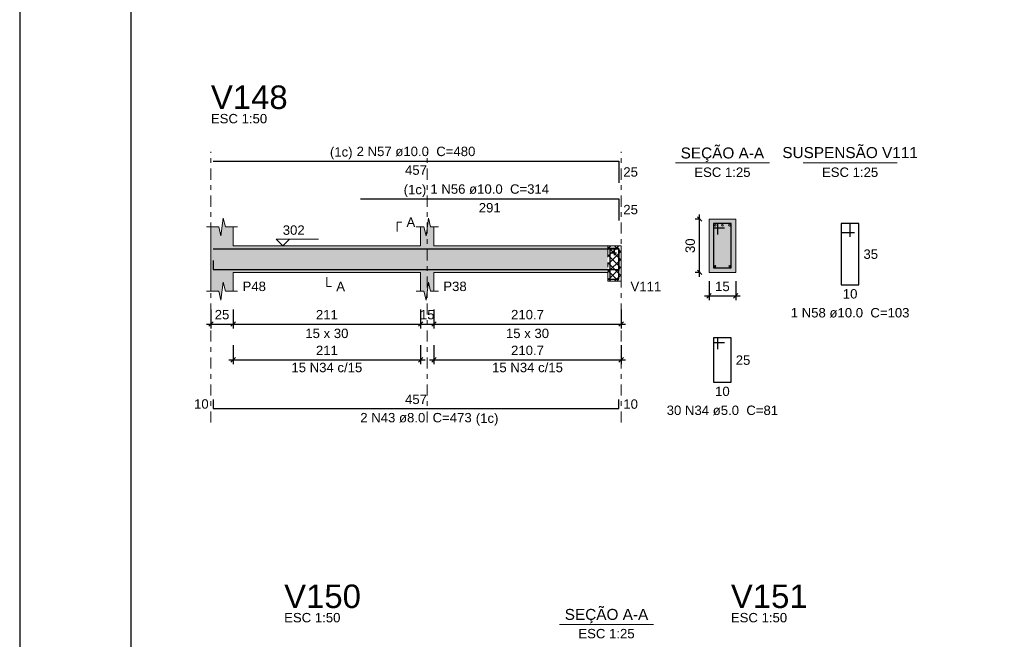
# Model space of a CAD drawing. Header units: millimetres. Extents: x 0 to 84.1, y 0 to 59.4.
# Tile 4 of 9: x 0 to 22.2, y 31.5 to 45.4. Entities that reach past the tile are written whole.
import ezdxf

# ---------------------------------------------------------------- set-up
doc = ezdxf.new("R2010")
doc.units = ezdxf.units.MM
doc.header["$MEASUREMENT"] = 0
doc.linetypes.add('DASHDOT', pattern=[2.54, 1.27, -0.635, 0, -0.635])
doc.linetypes.add('NULL', pattern=[0])
doc.layers.get('0').update_dxf_attribs({"lineweight": 18})
for name, color, linetype, lineweight in [('Descrição da armadura', 7, 'Continuous', 0), ('DT-Barras na forma', 2, 'Continuous', 30), ('DT-Barras no corte', 5, 'Continuous', 5), ('DT-Barras rebatidas', 2, 'Continuous', 30), ('DT-Cotas', 9, 'Continuous', 5), ('DT-Forma', 5, 'Continuous', 5), ('DT-Hachura forma vigas', 254, 'Continuous', 5), ('DT-Hachura intersecção vigas', 9, 'Continuous', 5), ('DT-Hachura seção vigas', 254, 'Continuous', 5), ('DT-Pontilhado', 9, 'DASHDOT', 5), ('DT-Textos', 7, 'Continuous', 5), ('DT-Título', 3, 'Continuous', 20), ('Textos armaduras', 7, 'Continuous', 0)]:
    doc.layers.add(name, color=color, linetype=linetype, lineweight=lineweight)
doc.layers.add('SEDUC_MARF', color=1, linetype='Continuous')
doc.layers.add('SEDUC_MARGG', color=7, linetype='Continuous')
doc.styles.add('Arial', font='txt')
doc.dimstyles.new('UM_25.000000', dxfattribs={"dimtxt": 0.18, "dimasz": 0.1, "dimexe": 0.1, "dimexo": 0.2, "dimgap": 0, "dimtad": 1, "dimtih": 1, "dimtoh": 1, "dimdec": 1, "dimlfac": 25, "dimzin": 0, "dimdsep": 46, "dimtxsty": 'Standard', "dimcen": 0.09, "dimdle": 0.1, "dimadec": 1, "dimazin": 2, "dimtfac": 1, "dimtdec": 4, "dimtofl": 0, "dimtmove": 0, "dimatfit": 3, "dimfxl": 1, "dimtolj": 1, "dimarcsym": 0})
doc.dimstyles.new('UM_50.000000', dxfattribs={"dimtxt": 0.18, "dimasz": 0.1, "dimexe": 0.1, "dimexo": 0.2, "dimgap": 0, "dimtad": 1, "dimtih": 1, "dimtoh": 1, "dimdec": 1, "dimlfac": 50, "dimzin": 0, "dimdsep": 46, "dimtxsty": 'Standard', "dimcen": 0.09, "dimdle": 0.1, "dimadec": 1, "dimazin": 2, "dimtfac": 1, "dimtdec": 4, "dimtofl": 0, "dimtmove": 0, "dimatfit": 3, "dimfxl": 1, "dimtolj": 1, "dimarcsym": 0})

# ---------------------------------------------------------------- blocks, each defined once
blk = doc.blocks.new('_Oblique')
at = {"color": 0, "linetype": 'ByBlock', "lineweight": -2}
blk.add_line((-0.5, -0.5), (0.5, 0.5), dxfattribs=at)
blk = doc.blocks.new('*D38')
at = {"layer": 'Defpoints', "color": 0}
for p in [(4.304, 39.117), (4.804, 39.117), (4.804, 38.587)]:
    blk.add_point(p, dxfattribs=at)
at = {"layer": 'DT-Cotas', "color": 0, "lineweight": -2}
for p, q in [((4.304, 38.917), (4.304, 38.487)), ((4.804, 38.917), (4.804, 38.487)), ((4.204, 38.587), (4.904, 38.587))]:
    blk.add_line(p, q, dxfattribs=at)
at = {"layer": 'DT-Cotas', "color": 0, "lineweight": -2, "xscale": 0.1, "yscale": 0.1, "zscale": 0.1, "rotation": 180}
blk.add_blockref('_Oblique', (4.304, 38.587), dxfattribs=at)
at = {"layer": 'DT-Cotas', "color": 0, "lineweight": -2, "xscale": 0.1, "yscale": 0.1, "zscale": 0.1}
blk.add_blockref('_Oblique', (4.804, 38.587), dxfattribs=at)
at = {"layer": 'DT-Cotas', "color": 7, "insert": (4.554, 38.799), "char_height": 0.2118, "attachment_point": 5, "rotation": 0.0057, "style": 'Arial'}
blk.add_mtext('\\A1;25', dxfattribs=at)
blk = doc.blocks.new('*D39')
at = {"layer": 'Defpoints', "color": 0}
for p in [(4.804, 39.117), (9.023, 39.117), (9.023, 38.587)]:
    blk.add_point(p, dxfattribs=at)
at = {"layer": 'DT-Cotas', "color": 0, "lineweight": -2}
for p, q in [((4.804, 38.917), (4.804, 38.487)), ((9.023, 38.917), (9.023, 38.487)), ((4.704, 38.587), (9.123, 38.587))]:
    blk.add_line(p, q, dxfattribs=at)
at = {"layer": 'DT-Cotas', "color": 0, "lineweight": -2, "xscale": 0.1, "yscale": 0.1, "zscale": 0.1, "rotation": 180}
blk.add_blockref('_Oblique', (4.804, 38.587), dxfattribs=at)
at = {"layer": 'DT-Cotas', "color": 0, "lineweight": -2, "xscale": 0.1, "yscale": 0.1, "zscale": 0.1}
blk.add_blockref('_Oblique', (9.023, 38.587), dxfattribs=at)
at = {"layer": 'DT-Cotas', "color": 7, "insert": (6.914, 38.799), "char_height": 0.2118, "attachment_point": 5, "rotation": 0.0057, "style": 'Arial'}
blk.add_mtext('\\A1;211', dxfattribs=at)
blk = doc.blocks.new('*D40')
at = {"layer": 'Defpoints', "color": 0}
for p in [(9.023, 39.117), (9.323, 39.117), (9.323, 38.587)]:
    blk.add_point(p, dxfattribs=at)
at = {"layer": 'DT-Cotas', "color": 0, "lineweight": -2}
for p, q in [((9.023, 38.917), (9.023, 38.487)), ((9.323, 38.917), (9.323, 38.487)), ((8.923, 38.587), (9.423, 38.587))]:
    blk.add_line(p, q, dxfattribs=at)
at = {"layer": 'DT-Cotas', "color": 0, "lineweight": -2, "xscale": 0.1, "yscale": 0.1, "zscale": 0.1, "rotation": 180}
blk.add_blockref('_Oblique', (9.023, 38.587), dxfattribs=at)
at = {"layer": 'DT-Cotas', "color": 0, "lineweight": -2, "xscale": 0.1, "yscale": 0.1, "zscale": 0.1}
blk.add_blockref('_Oblique', (9.323, 38.587), dxfattribs=at)
at = {"layer": 'DT-Cotas', "color": 7, "insert": (9.173, 38.799), "char_height": 0.2118, "attachment_point": 5, "rotation": 0.0057, "style": 'Arial'}
blk.add_mtext('\\A1;15', dxfattribs=at)
blk = doc.blocks.new('*D41')
at = {"layer": 'Defpoints', "color": 0}
for p in [(9.323, 39.117), (13.537, 39.117), (13.537, 38.587)]:
    blk.add_point(p, dxfattribs=at)
at = {"layer": 'DT-Cotas', "color": 0, "lineweight": -2}
for p, q in [((9.323, 38.917), (9.323, 38.487)), ((13.537, 38.917), (13.537, 38.487)), ((9.223, 38.587), (13.637, 38.587))]:
    blk.add_line(p, q, dxfattribs=at)
at = {"layer": 'DT-Cotas', "color": 0, "lineweight": -2, "xscale": 0.1, "yscale": 0.1, "zscale": 0.1, "rotation": 180}
blk.add_blockref('_Oblique', (9.323, 38.587), dxfattribs=at)
at = {"layer": 'DT-Cotas', "color": 0, "lineweight": -2, "xscale": 0.1, "yscale": 0.1, "zscale": 0.1}
blk.add_blockref('_Oblique', (13.537, 38.587), dxfattribs=at)
at = {"layer": 'DT-Cotas', "color": 7, "insert": (11.43, 38.799), "char_height": 0.2118, "attachment_point": 5, "rotation": 0.0057, "style": 'Arial'}
blk.add_mtext('\\A1;210.7', dxfattribs=at)
blk = doc.blocks.new('*D42')
at = {"layer": 'Defpoints', "color": 0}
for p in [(15.305, 40.952), (15.517, 40.952), (15.517, 39.752)]:
    blk.add_point(p, dxfattribs=at)
at = {"layer": 'DT-Cotas', "color": 0, "lineweight": -2}
for p, q in [((15.305, 39.652), (15.305, 41.052)), ((15.317, 40.952), (15.205, 40.952)), ((15.317, 39.752), (15.205, 39.752))]:
    blk.add_line(p, q, dxfattribs=at)
at = {"layer": 'DT-Cotas', "color": 0, "lineweight": -2, "xscale": 0.1, "yscale": 0.1, "zscale": 0.1}
for p, rotation in [((15.305, 40.952), 90), ((15.305, 39.752), 270)]:
    blk.add_blockref('_Oblique', p, dxfattribs=dict(at, rotation=rotation))
at = {"layer": 'DT-Cotas', "color": 7, "insert": (15.093, 40.352), "char_height": 0.2118, "attachment_point": 5, "rotation": 90, "style": 'Arial'}
blk.add_mtext('\\A1;30', dxfattribs=at)
blk = doc.blocks.new('*D43')
at = {"layer": 'Defpoints', "color": 0}
for p in [(15.517, 39.752), (16.117, 39.752), (16.117, 39.223)]:
    blk.add_point(p, dxfattribs=at)
at = {"layer": 'DT-Cotas', "color": 0, "lineweight": -2}
for p, q in [((15.517, 39.552), (15.517, 39.123)), ((16.117, 39.552), (16.117, 39.123)), ((15.417, 39.223), (16.217, 39.223))]:
    blk.add_line(p, q, dxfattribs=at)
at = {"layer": 'DT-Cotas', "color": 0, "lineweight": -2, "xscale": 0.1, "yscale": 0.1, "zscale": 0.1, "rotation": 180}
blk.add_blockref('_Oblique', (15.517, 39.223), dxfattribs=at)
at = {"layer": 'DT-Cotas', "color": 0, "lineweight": -2, "xscale": 0.1, "yscale": 0.1, "zscale": 0.1}
blk.add_blockref('_Oblique', (16.117, 39.223), dxfattribs=at)
at = {"layer": 'DT-Cotas', "color": 7, "insert": (15.817, 39.434), "char_height": 0.2118, "attachment_point": 5, "rotation": 0.0057, "style": 'Arial'}
blk.add_mtext('\\A1;15', dxfattribs=at)
blk = doc.blocks.new('*D44')
at = {"layer": 'Defpoints', "color": 0}
for p in [(4.804, 38.312), (9.023, 38.312), (9.023, 37.782)]:
    blk.add_point(p, dxfattribs=at)
at = {"layer": 'DT-Cotas', "color": 0, "lineweight": -2}
for p, q in [((4.804, 38.112), (4.804, 37.682)), ((9.023, 38.112), (9.023, 37.682)), ((4.704, 37.782), (9.123, 37.782))]:
    blk.add_line(p, q, dxfattribs=at)
at = {"layer": 'DT-Cotas', "color": 0, "lineweight": -2, "xscale": 0.1, "yscale": 0.1, "zscale": 0.1, "rotation": 180}
blk.add_blockref('_Oblique', (4.804, 37.782), dxfattribs=at)
at = {"layer": 'DT-Cotas', "color": 0, "lineweight": -2, "xscale": 0.1, "yscale": 0.1, "zscale": 0.1}
blk.add_blockref('_Oblique', (9.023, 37.782), dxfattribs=at)
at = {"layer": 'DT-Cotas', "color": 7, "insert": (6.914, 37.994), "char_height": 0.2118, "attachment_point": 5, "rotation": 0.0057, "style": 'Arial'}
blk.add_mtext('\\A1;211', dxfattribs=at)
blk = doc.blocks.new('*D45')
at = {"layer": 'Defpoints', "color": 0}
for p in [(9.323, 38.312), (13.537, 38.312), (13.537, 37.782)]:
    blk.add_point(p, dxfattribs=at)
at = {"layer": 'DT-Cotas', "color": 0, "lineweight": -2}
for p, q in [((9.323, 38.112), (9.323, 37.682)), ((13.537, 38.112), (13.537, 37.682)), ((9.223, 37.782), (13.637, 37.782))]:
    blk.add_line(p, q, dxfattribs=at)
at = {"layer": 'DT-Cotas', "color": 0, "lineweight": -2, "xscale": 0.1, "yscale": 0.1, "zscale": 0.1, "rotation": 180}
blk.add_blockref('_Oblique', (9.323, 37.782), dxfattribs=at)
at = {"layer": 'DT-Cotas', "color": 0, "lineweight": -2, "xscale": 0.1, "yscale": 0.1, "zscale": 0.1}
blk.add_blockref('_Oblique', (13.537, 37.782), dxfattribs=at)
at = {"layer": 'DT-Cotas', "color": 7, "insert": (11.43, 37.994), "char_height": 0.2118, "attachment_point": 5, "rotation": 0.0057, "style": 'Arial'}
blk.add_mtext('\\A1;210.7', dxfattribs=at)

msp = doc.modelspace()

# ---------------------------------------------------------------- hatches: boundary and pattern name
at = {"layer": 'DT-Hachura forma vigas', "linetype": 'Continuous'}
msp.add_hatch(color=254, dxfattribs=at).paths.add_polyline_path([(9.3234, 39.7521), (13.2366, 39.7521), (13.2366, 40.3521), (9.3234, 40.3521), (9.3234, 40.7757), (9.2484, 40.7757), (9.1984, 40.9757), (9.1484, 40.5757), (9.0984, 40.7757), (9.0234, 40.7757), (9.0234, 40.3521), (4.8038, 40.3521), (4.8038, 40.7757), (4.6288, 40.7757), (4.5788, 40.9757), (4.5288, 40.5757), (4.4788, 40.7757), (4.3038, 40.7757), (4.3038, 40.3521), (4.3038, 39.7521), (4.3038, 39.3285), (4.4788, 39.3285), (4.5288, 39.1285), (4.5788, 39.5285), (4.6288, 39.3285), (4.8038, 39.3285), (4.8038, 39.7521), (9.0234, 39.7521), (9.0234, 39.3285), (9.0984, 39.3285), (9.1484, 39.1285), (9.1984, 39.5285), (9.2484, 39.3285), (9.3234, 39.3285), (9.3234, 39.7521)])
at = {"layer": 'DT-Hachura intersecção vigas', "linetype": 'Continuous'}
h = msp.add_hatch(dxfattribs=at)
h.set_pattern_fill('ANSI37', color=9, style=0)
h.paths.add_polyline_path([(13.5366, 39.5521), (13.5366, 39.7521), (13.5366, 40.3521), (13.2366, 40.3521), (13.2366, 39.7521), (13.2366, 39.5521), (13.5366, 39.5521)])
at = {"layer": 'DT-Hachura seção vigas', "linetype": 'Continuous'}
msp.add_hatch(color=254, dxfattribs=at).paths.add_polyline_path([(15.5167, 39.7521), (15.5167, 39.7521), (16.1167, 39.7521), (16.1167, 40.9521), (15.5167, 40.9521), (15.5167, 39.7521)])

# ---------------------------------------------------------------- linework, layer by layer
at = {"layer": 'DT-Barras na forma'}
for p, q in [((15.7167, 40.8521), (15.6167, 40.8521)), ((15.6167, 40.8521), (15.6167, 39.8521)), ((16.0167, 40.8521), (15.6167, 40.8521)), ((15.6167, 40.8521), (15.6167, 40.7521)), ((15.7167, 40.6021), (15.7167, 40.8521)), ((16.0167, 39.8521), (16.0167, 40.8521)), ((15.6167, 40.7521), (15.8667, 40.7521)), ((15.6167, 39.8521), (16.0167, 39.8521))]:
    msp.add_line(p, q, dxfattribs=at)
for points in [[(4.3538, 40.2821), (13.4866, 40.2821), (13.4866, 39.7921)], [(7.6734, 40.2821), (13.4866, 40.2821), (13.4866, 39.7921)], [(13.3866, 40.1421), (13.3866, 40.2921), (13.2866, 40.2921), (13.2866, 39.6021), (13.4866, 39.6021), (13.4866, 40.2921), (13.2866, 40.2921), (13.2866, 40.1921), (13.4366, 40.1921)], [(4.3538, 40.0201), (4.3538, 39.8201), (13.4866, 39.8201), (13.4866, 40.0201)]]:
    msp.add_lwpolyline(points, dxfattribs=at)
at = {"layer": 'DT-Barras no corte'}
for centre, radius in [((15.6567, 40.8121), 0.02), ((15.8167, 40.8121), 0.02), ((15.9767, 40.8121), 0.02), ((15.6527, 39.8881), 0.016), ((15.9807, 39.8881), 0.016)]:
    msp.add_circle(centre, radius, dxfattribs=at)
at = {"layer": 'DT-Barras rebatidas'}
for points in [[(4.3538, 42.2589), (13.4866, 42.2589), (13.4866, 41.7689)], [(7.6734, 41.4117), (13.4866, 41.4117), (13.4866, 40.9217)], [(18.6914, 40.5521), (18.6914, 40.8521), (18.4914, 40.8521), (18.4914, 39.4721), (18.8914, 39.4721), (18.8914, 40.8521), (18.4914, 40.8521), (18.4914, 40.6521), (18.7914, 40.6521)], [(15.7167, 38.0254), (15.7167, 38.2754), (15.6167, 38.2754), (15.6167, 37.2754), (16.0167, 37.2754), (16.0167, 38.2754), (15.6167, 38.2754), (15.6167, 38.1754), (15.8667, 38.1754)], [(4.3538, 36.8855), (4.3538, 36.6855), (13.4866, 36.6855), (13.4866, 36.8855)]]:
    msp.add_lwpolyline(points, dxfattribs=at)
at = {"layer": 'DT-Forma'}
for p, q in [((4.5288, 40.5757), (4.5788, 40.9757)), ((4.5788, 40.9757), (4.6288, 40.7757)), ((9.1484, 40.5757), (9.1984, 40.9757)), ((9.1984, 40.9757), (9.2484, 40.7757)), ((16.1167, 40.9521), (15.5167, 40.9521)), ((15.5167, 40.9521), (15.5167, 39.7521)), ((16.1167, 39.7521), (16.1167, 40.9521)), ((4.2038, 40.7757), (4.4788, 40.7757)), ((4.3038, 40.3521), (4.3038, 40.7757)), ((4.4788, 40.7757), (4.5288, 40.5757)), ((4.6288, 40.7757), (4.9038, 40.7757)), ((4.8038, 40.7757), (4.8038, 40.3521)), ((8.9234, 40.7757), (9.0984, 40.7757)), ((9.0234, 40.3521), (9.0234, 40.7757)), ((9.0984, 40.7757), (9.1484, 40.5757)), ((9.2484, 40.7757), (9.4234, 40.7757)), ((9.3234, 40.7757), (9.3234, 40.3521)), ((4.8038, 40.3521), (9.0234, 40.3521)), ((9.3234, 40.3521), (13.2366, 40.3521)), ((13.2366, 40.3521), (13.5366, 40.3521)), ((4.3038, 39.7521), (4.3038, 39.3285)), ((4.8038, 39.3285), (4.8038, 39.7521)), ((4.8038, 39.7521), (9.0234, 39.7521)), ((9.0234, 39.7521), (9.0234, 39.3285)), ((9.3234, 39.3285), (9.3234, 39.7521)), ((9.3234, 39.7521), (13.2366, 39.7521)), ((13.2366, 39.7521), (13.2366, 39.5521)), ((13.5366, 39.5521), (13.5366, 39.7521)), ((15.5167, 39.7521), (16.1167, 39.7521)), ((4.5288, 39.1285), (4.5788, 39.5285)), ((4.5788, 39.5285), (4.6288, 39.3285)), ((9.1484, 39.1285), (9.1984, 39.5285)), ((9.1984, 39.5285), (9.2484, 39.3285)), ((13.2366, 39.5521), (13.5366, 39.5521)), ((4.2038, 39.3285), (4.4788, 39.3285)), ((4.4788, 39.3285), (4.5288, 39.1285)), ((4.6288, 39.3285), (4.9038, 39.3285)), ((8.9234, 39.3285), (9.0984, 39.3285)), ((9.0984, 39.3285), (9.1484, 39.1285)), ((9.2484, 39.3285), (9.4234, 39.3285))]:
    msp.add_line(p, q, dxfattribs=at)
at = {"layer": 'DT-Forma', "linetype": 'Continuous'}
for p, q in [((4.3038, 39.7521), (4.3038, 40.3521)), ((13.5366, 40.3521), (13.5366, 39.7521))]:
    msp.add_line(p, q, dxfattribs=at)
at = {"layer": 'DT-Pontilhado', "ltscale": 0.2}
for p, q in [((4.3038, 36.3678), (4.3038, 42.4707)), ((9.1734, 36.3678), (9.1734, 42.4707)), ((13.5366, 36.3678), (13.5366, 42.4707)), ((13.2366, 40.3521), (13.2366, 39.7521))]:
    msp.add_line(p, q, dxfattribs=at)
at = {"layer": 'DT-Textos'}
for p, q in [((14.7577, 42.217), (16.8757, 42.217)), ((17.6324, 42.217), (19.7504, 42.217)), ((12.1492, 31.8245), (14.2672, 31.8245))]:
    msp.add_line(p, q, dxfattribs=at)
for points in [[(8.4939, 40.6698), (8.4939, 40.8816), (8.5998, 40.8816)], [(6.0697, 40.5004), (5.9214, 40.3521), (5.7732, 40.5004), (6.7263, 40.5004)], [(6.9136, 39.6462), (6.9136, 39.4344), (7.0195, 39.4344)]]:
    msp.add_lwpolyline(points, dxfattribs=at)
at = {"layer": 'SEDUC_MARF'}
msp.add_lwpolyline([(84.1, 59.4), (0, 59.4), (0, 0), (84.1, 0)], close=True, dxfattribs=at)
at = {"layer": 'SEDUC_MARGG'}
msp.add_lwpolyline([(2.5, 1), (83.1, 1), (83.1, 58.4), (2.5, 58.4)], close=True, dxfattribs=at)

# ---------------------------------------------------------------- texts
at = {"layer": 'Descrição da armadura', "linetype": 'NULL', "char_height": 0.2118, "attachment_point": 8, "line_spacing_factor": 0.9, "style": 'Arial'}
for s, insert, width in [('2 N57 ø10.0  C=480', (8.92, 42.3652), 5.239541), ('1 N56 ø10.0  C=314', (10.58, 41.5172), 5.239541), ('1 N58 ø10.0  C=103', (18.691, 38.7312), 5.239541), ('15 N34 c/15', (6.9136, 37.5007), 3.127695), ('15 N34 c/15', (11.43, 37.5007), 3.127695), ('30 N34 ø5.0  C=81', (15.817, 36.5342), 4.916973), ('2 N43 ø8.0  C=473', (8.92, 36.3682), 4.916973)]:
    msp.add_mtext(s, dxfattribs=dict(at, insert=insert, width=width))
at = {"layer": 'DT-Textos', "linetype": 'NULL', "line_spacing_factor": 0.798, "style": 'Arial'}
for s, insert, char_height, width, attachment_point in [('ESC 1:50', (4.304, 43.1062), 0.2118, 2.482559, 7), ('(1c)', (7.492, 42.2953), 0.2118, 0.998857, 9), ('SEÇÃO A-A', (15.817, 42.2413), 0.2471, 3.812061, 8), ('SUSPENSÃO V111', (18.691, 42.3229), 0.2471, 6.186182, 8), ('ESC 1:25', (15.817, 41.8992), 0.2118, 2.482559, 8), ('ESC 1:25', (18.691, 41.8992), 0.2118, 2.482559, 8), ('(1c)', (9.152, 41.4473), 0.2118, 0.998857, 9), ('A', (8.706, 40.7762), 0.2118, 0.386855, 7), ('302', (5.921, 40.5952), 0.2118, 0.967705, 7), ('P48', (5.016, 39.3282), 0.2118, 1.031992, 7), ('A', (7.125, 39.3282), 0.2118, 0.386855, 7), ('P38', (9.535, 39.3282), 0.2118, 1.031992, 7), ('V111', (13.748, 39.3282), 0.2118, 1.354561, 7), ('15 x 30', (6.914, 38.2692), 0.2118, 1.902559, 8), ('15 x 30', (11.43, 38.2692), 0.2118, 1.902559, 8), ('(1c)', (10.266, 36.2983), 0.2118, 0.998857, 7), ('ESC 1:50', (5.953, 31.8665), 0.2118, 2.482559, 7), ('SEÇÃO A-A', (13.208, 31.8486), 0.2471, 3.812061, 8), ('ESC 1:50', (16.0079, 31.8665), 0.2118, 2.482559, 7), ('ESC 1:25', (13.208, 31.5065), 0.2118, 2.482559, 8)]:
    msp.add_mtext(s, dxfattribs=dict(at, insert=insert, char_height=char_height, width=width, attachment_point=attachment_point))
at = {"layer": 'DT-Título', "linetype": 'NULL', "char_height": 0.5295, "width": 3.456465, "attachment_point": 7, "line_spacing_factor": 0.798, "style": 'Arial'}
for s, insert in [('V148', (4.304, 43.4241)), ('V150', (5.953, 32.1843)), ('V151', (16.0079, 32.1843))]:
    msp.add_mtext(s, dxfattribs=dict(at, insert=insert))
at = {"layer": 'Textos armaduras', "linetype": 'NULL', "char_height": 0.2118, "line_spacing_factor": 0.9, "style": 'Arial'}
for s, insert, width, attachment_point in [('457', (8.9202, 42.1616), 1.367705, 2), ('25', (13.5866, 42.1198), 1.045137, 1), ('291', (10.58, 41.3144), 1.367705, 2), ('25', (13.5866, 41.2726), 1.045137, 1), ('35', (18.9914, 40.268), 1.045137, 1), ('10', (18.6914, 39.3748), 1.045137, 2), ('25', (16.1167, 37.8813), 1.045137, 1), ('457', (8.9202, 36.7828), 1.367705, 8), ('10', (15.8167, 37.1781), 1.045137, 2), ('10', (4.2538, 36.6796), 1.045137, 9), ('10', (13.5866, 36.8914), 1.045137, 1)]:
    msp.add_mtext(s, dxfattribs=dict(at, insert=insert, width=width, attachment_point=attachment_point))

# ---------------------------------------------------------------- dimensions: what is measured, and where the dimension line sits
at = {"layer": 'DT-Cotas'}
dim = msp.add_linear_dim(base=(15.3049, 40.9521), p1=(15.5167, 39.7521), p2=(15.5167, 40.9521), angle=90, dimstyle='UM_25.000000', override={"dimtxt": 0.2118, "dimasz": 0.1, "dimexe": 0.1, "dimexo": 0.2, "dimtad": 1, "dimtih": 0, "dimtoh": 0, "dimdec": 1, "dimlfac": 25, "dimzin": 8, "dimtxsty": 'Arial', "dimblk": 'Oblique', "dimblk1": 'Oblique', "dimblk2": 'Oblique', "dimsah": 1, "dimdle": 0.1, "dimse1": 0, "dimse2": 0, "dimclrt": 7, "dimadec": 1, "dimazin": 3, "dimtmove": 2, "dimldrblk": 'Oblique'}, dxfattribs=at)
dim.commit()
dim.dimension.update_dxf_attribs({"geometry": '*D42', "text_midpoint": (15.0931, 40.3521), "dimtype": 160, "text_rotation": 90})
for base, p1, p2, dimstyle, override, picture, middle in [((16.1167, 39.2226), (15.5167, 39.7521), (16.1167, 39.7521), 'UM_25.000000', {"dimtxt": 0.2118, "dimasz": 0.1, "dimexe": 0.1, "dimexo": 0.2, "dimtad": 1, "dimtih": 0, "dimtoh": 0, "dimdec": 1, "dimlfac": 25, "dimzin": 8, "dimtxsty": 'Arial', "dimblk": 'Oblique', "dimblk1": 'Oblique', "dimblk2": 'Oblique', "dimsah": 1, "dimdle": 0.1, "dimse1": 0, "dimse2": 0, "dimclrt": 7, "dimadec": 1, "dimazin": 3, "dimtmove": 2, "dimldrblk": 'Oblique'}, '*D43', (15.8167, 39.4344)), ((4.8038, 38.5872), (4.3038, 39.1167), (4.8038, 39.1167), 'UM_50.000000', {"dimtxt": 0.2118, "dimasz": 0.1, "dimexe": 0.1, "dimexo": 0.2, "dimtad": 1, "dimtih": 0, "dimtoh": 0, "dimdec": 1, "dimlfac": 50, "dimzin": 8, "dimtxsty": 'Arial', "dimblk": 'Oblique', "dimblk1": 'Oblique', "dimblk2": 'Oblique', "dimsah": 1, "dimdle": 0.1, "dimse1": 0, "dimse2": 0, "dimclrt": 7, "dimadec": 1, "dimazin": 3, "dimtmove": 2, "dimldrblk": 'Oblique'}, '*D38', (4.5538, 38.799)), ((9.0234, 38.5872), (4.8038, 39.1167), (9.0234, 39.1167), 'UM_50.000000', {"dimtxt": 0.2118, "dimasz": 0.1, "dimexe": 0.1, "dimexo": 0.2, "dimtad": 1, "dimtih": 0, "dimtoh": 0, "dimdec": 1, "dimlfac": 50, "dimzin": 8, "dimtxsty": 'Arial', "dimblk": 'Oblique', "dimblk1": 'Oblique', "dimblk2": 'Oblique', "dimsah": 1, "dimdle": 0.1, "dimse1": 0, "dimse2": 0, "dimclrt": 7, "dimadec": 1, "dimazin": 3, "dimtmove": 2, "dimldrblk": 'Oblique'}, '*D39', (6.9136, 38.799)), ((9.3234, 38.5872), (9.0234, 39.1167), (9.3234, 39.1167), 'UM_50.000000', {"dimtxt": 0.2118, "dimasz": 0.1, "dimexe": 0.1, "dimexo": 0.2, "dimtad": 1, "dimtih": 0, "dimtoh": 0, "dimdec": 1, "dimlfac": 50, "dimzin": 8, "dimtxsty": 'Arial', "dimblk": 'Oblique', "dimblk1": 'Oblique', "dimblk2": 'Oblique', "dimsah": 1, "dimdle": 0.1, "dimse1": 0, "dimse2": 0, "dimclrt": 7, "dimadec": 1, "dimazin": 3, "dimtmove": 2, "dimldrblk": 'Oblique'}, '*D40', (9.1734, 38.799)), ((13.5366, 38.5872), (9.3234, 39.1167), (13.5366, 39.1167), 'UM_50.000000', {"dimtxt": 0.2118, "dimasz": 0.1, "dimexe": 0.1, "dimexo": 0.2, "dimtad": 1, "dimtih": 0, "dimtoh": 0, "dimdec": 1, "dimlfac": 50, "dimzin": 8, "dimtxsty": 'Arial', "dimblk": 'Oblique', "dimblk1": 'Oblique', "dimblk2": 'Oblique', "dimsah": 1, "dimdle": 0.1, "dimse1": 0, "dimse2": 0, "dimclrt": 7, "dimadec": 1, "dimazin": 3, "dimtmove": 2, "dimldrblk": 'Oblique'}, '*D41', (11.43, 38.799)), ((9.0234, 37.7824), (4.8038, 38.3119), (9.0234, 38.3119), 'UM_50.000000', {"dimtxt": 0.2118, "dimasz": 0.1, "dimexe": 0.1, "dimexo": 0.2, "dimtad": 1, "dimtih": 0, "dimtoh": 0, "dimdec": 1, "dimlfac": 50, "dimzin": 8, "dimtxsty": 'Arial', "dimblk": 'Oblique', "dimblk1": 'Oblique', "dimblk2": 'Oblique', "dimsah": 1, "dimdle": 0.1, "dimse1": 0, "dimse2": 0, "dimclrt": 7, "dimadec": 1, "dimazin": 3, "dimtmove": 2, "dimldrblk": 'Oblique'}, '*D44', (6.9136, 37.9942)), ((13.5366, 37.7824), (9.3234, 38.3119), (13.5366, 38.3119), 'UM_50.000000', {"dimtxt": 0.2118, "dimasz": 0.1, "dimexe": 0.1, "dimexo": 0.2, "dimtad": 1, "dimtih": 0, "dimtoh": 0, "dimdec": 1, "dimlfac": 50, "dimzin": 8, "dimtxsty": 'Arial', "dimblk": 'Oblique', "dimblk1": 'Oblique', "dimblk2": 'Oblique', "dimsah": 1, "dimdle": 0.1, "dimse1": 0, "dimse2": 0, "dimclrt": 7, "dimadec": 1, "dimazin": 3, "dimtmove": 2, "dimldrblk": 'Oblique'}, '*D45', (11.43, 37.9942))]:
    dim = msp.add_linear_dim(base=base, p1=p1, p2=p2, dimstyle=dimstyle, override=override, dxfattribs=at)
    dim.commit()
    dim.dimension.update_dxf_attribs({"geometry": picture, "text_midpoint": middle, "dimtype": 160, "text_rotation": 0.00573})

doc.saveas('drawing.dxf')
